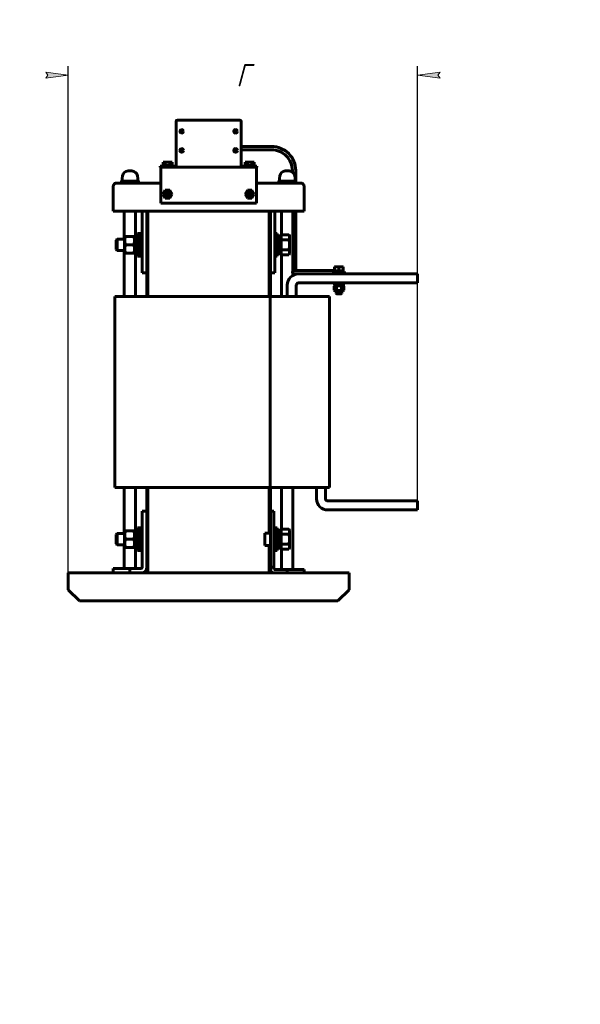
# Model space of a CAD drawing. Header units: millimetres. Extents: x 0 to 297, y 0 to 420.
# Tile 8 of 9: x 172 to 297, y 0 to 219. Entities that reach past the tile are written whole.
import ezdxf

# ---------------------------------------------------------------- set-up
doc = ezdxf.new("R2010")
doc.units = ezdxf.units.MM
doc.linetypes.add('K5LT_BASIC', pattern=[0])
doc.linetypes.add('K5LT_THIN', pattern=[0])
doc.layers.add('Системный слой', color=7, linetype='Continuous')
doc.styles.add('KDIMTEXTSTYLE', font='GOST_AU.SHX', dxfattribs={"width": 0.96, "oblique": 15, "height": 5})
doc.dimstyles.new('KDIMSTYLE (0.25)', dxfattribs={"dimtxt": 5, "dimasz": 1, "dimexe": 2, "dimexo": 0, "dimgap": 1, "dimtad": 1, "dimlfac": 4, "dimtxsty": 'KDIMTEXTSTYLE', "dimsah": 1, "dimcen": 0, "dimdle": 1, "dimadec": 0, "dimazin": 0, "dimtfac": 0.667, "dimtmove": 0, "dimatfit": 3, "dimfxl": 1, "dimtvp": 1, "dimtolj": 1, "dimtzin": 0, "dimarcsym": 0})

# ---------------------------------------------------------------- blocks, each defined once
blk = doc.blocks.new('U84')
at = {"layer": 'Системный слой', "color": 150, "linetype": 'K5LT_BASIC', "lineweight": 60, "true_color": 0x0080ff}
for start, end in [(90, 90.0018), (6.3402, 90)]:
    blk.add_arc((232.24, 184.15), 1.25, start, end, dxfattribs=at)
blk = doc.blocks.new('U85')
at = {"layer": 'Системный слой', "color": 150, "linetype": 'K5LT_BASIC', "lineweight": 60, "true_color": 0x0080ff}
for p, q in [((231.8, 185.4), (231.37, 185.4)), ((232.24, 185.4), (231.8, 185.4))]:
    blk.add_line(p, q, dxfattribs=at)
blk = doc.blocks.new('U86')
at = {"layer": 'Системный слой', "color": 150, "linetype": 'K5LT_BASIC', "lineweight": 60, "true_color": 0x0080ff}
for p, q in [((230, 183.15), (231.8, 183.15)), ((231.8, 183.15), (233.6, 183.15))]:
    blk.add_line(p, q, dxfattribs=at)
blk = doc.blocks.new('U87')
at = {"layer": 'Системный слой', "color": 150, "linetype": 'K5LT_BASIC', "lineweight": 60, "true_color": 0x0080ff}
for p, q in [((233.69, 182.72), (233.69, 185.47)), ((233.69, 173.88), (233.69, 176.48))]:
    blk.add_line(p, q, dxfattribs=at)
blk = doc.blocks.new('U88')
at = {"layer": 'Системный слой', "color": 150, "linetype": 'K5LT_BASIC', "lineweight": 60, "true_color": 0x0080ff}
for p, q in [((233.05, 172.1), (233.32, 172.14)), ((233.32, 172.14), (233.58, 172.09)), ((233.58, 172.09), (233.69, 171.98))]:
    blk.add_line(p, q, dxfattribs=at)
blk = doc.blocks.new('U89')
at = {"layer": 'Системный слой', "color": 150, "linetype": 'K5LT_BASIC', "lineweight": 60, "true_color": 0x0080ff}
for p, q in [((220.68, 190.1), (220.29, 190.1)), ((228.32, 190.1), (221.55, 190.1))]:
    blk.add_line(p, q, dxfattribs=at)
blk = doc.blocks.new('U90')
at = {"layer": 'Системный слой', "color": 150, "linetype": 'K5LT_BASIC', "lineweight": 60, "true_color": 0x0080ff}
for p, q in [((233.69, 182.72), (233.69, 185.47)), ((233.69, 173.69), (233.69, 176.48))]:
    blk.add_line(p, q, dxfattribs=at)
blk = doc.blocks.new('U91')
at = {"layer": 'Системный слой', "color": 150, "linetype": 'K5LT_BASIC', "lineweight": 60, "true_color": 0x0080ff}
for p, q in [((200.8, 176.48), (200.8, 157.48)), ((200.8, 114.98), (200.8, 95.98))]:
    blk.add_line(p, q, dxfattribs=at)
blk = doc.blocks.new('U92')
at = {"layer": 'Системный слой', "color": 150, "linetype": 'K5LT_BASIC', "lineweight": 60, "true_color": 0x0080ff}
for p, q in [((200.55, 176.48), (200.55, 157.48)), ((200.55, 114.98), (200.55, 95.98))]:
    blk.add_line(p, q, dxfattribs=at)
blk = doc.blocks.new('U93')
at = {"layer": 'Системный слой', "color": 150, "linetype": 'K5LT_BASIC', "lineweight": 60, "true_color": 0x0080ff}
for p, q in [((227.8, 157.48), (227.8, 176.48)), ((227.8, 104.85), (227.8, 114.98)), ((227.8, 95.98), (227.8, 102.1))]:
    blk.add_line(p, q, dxfattribs=at)
blk = doc.blocks.new('U94')
at = {"layer": 'Системный слой', "color": 150, "linetype": 'K5LT_BASIC', "lineweight": 60, "true_color": 0x0080ff}
for p, q in [((228.05, 157.48), (228.05, 176.48)), ((228.05, 104.85), (228.05, 114.98)), ((228.05, 95.98), (228.05, 102.1))]:
    blk.add_line(p, q, dxfattribs=at)
blk = doc.blocks.new('U95')
at = {"layer": 'Системный слой', "color": 150, "linetype": 'K5LT_BASIC', "lineweight": 60, "true_color": 0x0080ff}
for p, q in [((195.55, 176.48), (195.55, 170.23)), ((195.55, 167.73), (195.55, 157.48)), ((195.55, 114.98), (195.55, 104.73)), ((195.55, 102.23), (195.55, 96.98))]:
    blk.add_line(p, q, dxfattribs=at)
blk = doc.blocks.new('U96')
at = {"layer": 'Системный слой', "color": 150, "linetype": 'K5LT_BASIC', "lineweight": 60, "true_color": 0x0080ff}
for p, q in [((198.05, 176.48), (198.05, 170.97)), ((198.05, 166.99), (198.05, 157.48)), ((198.05, 114.98), (198.05, 105.47)), ((198.05, 101.49), (198.05, 96.98))]:
    blk.add_line(p, q, dxfattribs=at)
blk = doc.blocks.new('U97')
at = {"layer": 'Системный слой', "color": 150, "linetype": 'K5LT_BASIC', "lineweight": 60, "true_color": 0x0080ff}
for p, q in [((233.05, 163.16), (233.05, 176.48)), ((233.05, 162.14), (233.05, 162.62)), ((233.05, 96.73), (233.05, 114.98))]:
    blk.add_line(p, q, dxfattribs=at)
blk = doc.blocks.new('U98')
at = {"layer": 'Системный слой', "color": 150, "linetype": 'K5LT_BASIC', "lineweight": 60, "true_color": 0x0080ff}
for p, q in [((230.55, 171.22), (230.55, 176.48)), ((230.55, 157.48), (230.55, 166.73)), ((230.55, 105.72), (230.55, 114.98)), ((230.55, 96.73), (230.55, 101.23))]:
    blk.add_line(p, q, dxfattribs=at)
blk = doc.blocks.new('U99')
at = {"layer": 'Системный слой', "color": 150, "linetype": 'K5LT_BASIC', "lineweight": 60, "true_color": 0x0080ff}
for p, q in [((200.8, 157.48), (200.8, 176.48)), ((200.8, 95.98), (200.8, 114.98))]:
    blk.add_line(p, q, dxfattribs=at)
blk = doc.blocks.new('U100')
at = {"layer": 'Системный слой', "color": 150, "linetype": 'K5LT_BASIC', "lineweight": 60, "true_color": 0x0080ff}
for p, q in [((227.8, 157.48), (227.8, 176.48)), ((227.8, 104.85), (227.8, 114.98)), ((227.8, 95.98), (227.8, 102.1))]:
    blk.add_line(p, q, dxfattribs=at)
blk = doc.blocks.new('U101')
at = {"layer": 'Системный слой', "color": 150, "linetype": 'K5LT_BASIC', "lineweight": 60, "true_color": 0x0080ff}
for p, q in [((193.94, 104.73), (195.62, 104.73)), ((228.8, 104.73), (229.05, 104.73)), ((230.22, 104.73), (230.22, 104.73))]:
    blk.add_line(p, q, dxfattribs=at)
blk = doc.blocks.new('U102')
at = {"layer": 'Системный слой', "color": 150, "linetype": 'K5LT_BASIC', "lineweight": 60, "true_color": 0x0080ff}
for p, q in [((193.94, 102.23), (195.62, 102.23)), ((228.8, 102.23), (229.05, 102.23)), ((230.22, 102.23), (230.22, 102.23))]:
    blk.add_line(p, q, dxfattribs=at)
blk = doc.blocks.new('U103')
at = {"layer": 'Системный слой', "color": 150, "linetype": 'K5LT_BASIC', "lineweight": 60, "true_color": 0x0080ff}
for p, q in [((195.62, 170.23), (193.94, 170.23)), ((230.22, 170.23), (230.22, 170.23))]:
    blk.add_line(p, q, dxfattribs=at)
blk = doc.blocks.new('U104')
at = {"layer": 'Системный слой', "color": 150, "linetype": 'K5LT_BASIC', "lineweight": 60, "true_color": 0x0080ff}
for p, q in [((195.62, 167.73), (193.94, 167.73)), ((230.22, 167.73), (230.22, 167.73))]:
    blk.add_line(p, q, dxfattribs=at)
blk = doc.blocks.new('U105')
at = {"layer": 'Системный слой', "color": 150, "linetype": 'K5LT_BASIC', "lineweight": 60, "true_color": 0x0080ff}
for p, q in [((199.55, 176.48), (193.05, 176.48)), ((235.55, 176.48), (229.05, 176.48))]:
    blk.add_line(p, q, dxfattribs=at)
blk = doc.blocks.new('U106')
at = {"layer": 'Системный слой', "color": 150, "linetype": 'K5LT_BASIC', "lineweight": 60, "true_color": 0x0080ff}
for p, q in [((203.68, 182.72), (193.8, 182.72)), ((234.8, 182.72), (224.93, 182.72))]:
    blk.add_line(p, q, dxfattribs=at)
blk = doc.blocks.new('U107')
at = {"layer": 'Системный слой', "color": 150, "linetype": 'K5LT_BASIC', "lineweight": 60, "true_color": 0x0080ff}
for p, q in [((183.05, 95.98), (200.55, 95.98)), ((228.05, 95.98), (228.8, 95.98)), ((235.55, 95.98), (245.55, 95.98))]:
    blk.add_line(p, q, dxfattribs=at)
blk = doc.blocks.new('U108')
at = {"layer": 'Системный слой', "color": 150, "linetype": 'K5LT_BASIC', "lineweight": 60, "true_color": 0x0080ff}
for p, q in [((243.93, 162.79), (243.93, 162.75)), ((243.93, 162.58), (243.93, 162.48)), ((243.93, 160.48), (243.93, 160.47)), ((243.93, 158.76), (243.93, 158.16))]:
    blk.add_line(p, q, dxfattribs=at)
blk = doc.blocks.new('U109')
at = {"layer": 'Системный слой', "color": 150, "linetype": 'K5LT_BASIC', "lineweight": 60, "true_color": 0x0080ff}
for p, q in [((242.68, 162.79), (242.68, 162.75)), ((242.68, 162.58), (242.68, 162.48)), ((242.68, 160.48), (242.68, 160.47)), ((242.68, 158.76), (242.68, 158.16))]:
    blk.add_line(p, q, dxfattribs=at)
blk = doc.blocks.new('U110')
at = {"layer": 'Системный слой', "color": 150, "linetype": 'K5LT_BASIC', "lineweight": 60, "true_color": 0x0080ff}
for start, end in [(90, 90.0018), (6.3402, 90)]:
    blk.add_arc((197.24, 184.15), 1.25, start, end, dxfattribs=at)
blk = doc.blocks.new('U111')
at = {"layer": 'Системный слой', "color": 150, "linetype": 'K5LT_BASIC', "lineweight": 60, "true_color": 0x0080ff}
for p, q in [((196.8, 185.4), (196.37, 185.4)), ((197.24, 185.4), (196.8, 185.4))]:
    blk.add_line(p, q, dxfattribs=at)
blk = doc.blocks.new('U112')
at = {"layer": 'Системный слой', "color": 150, "linetype": 'K5LT_BASIC', "lineweight": 60, "true_color": 0x0080ff}
for p, q in [((195, 183.15), (196.8, 183.15)), ((196.8, 183.15), (198.6, 183.15))]:
    blk.add_line(p, q, dxfattribs=at)
blk = doc.blocks.new('KDIMARROW_01')
at = {"layer": 'Системный слой'}
blk.add_hatch(color=0, dxfattribs=at).paths.add_polyline_path([(0, 0), (-5, 0.66), (-4.5, 0), (-5, -0.66)])
at = {"layer": 'Системный слой', "color": 0, "linetype": 'K5LT_THIN', "lineweight": 18}
for p, q in [((-4.5, 0), (-5, 0.66)), ((-5, 0.66), (0, 0)), ((0, 0), (-5, -0.66)), ((-5, -0.66), (-4.5, 0)), ((0, 0), (-1, 0))]:
    blk.add_line(p, q, dxfattribs=at)

msp = doc.modelspace()

# ---------------------------------------------------------------- linework, layer by layer
at = {"layer": 'Системный слой', "color": 150, "linetype": 'K5LT_BASIC', "lineweight": 60, "true_color": 0x0080ff}
for p, q in [((207.054, 186.4702), (207.054, 196.4202)), ((207.054, 196.4202), (207.0582, 196.4202)), ((207.0582, 186.2251), (207.0582, 196.4202)), ((207.354, 196.7202), (221.254, 196.7202)), ((221.5498, 196.4202), (221.5498, 186.2251)), ((221.5498, 196.4202), (221.554, 196.4202)), ((221.554, 196.4202), (221.554, 186.4702)), ((228.3165, 190.8452), (221.554, 190.8452)), ((228.3165, 190.8452), (221.554, 190.8452)), ((220.2941, 190.3701), (220.2941, 190.0952)), ((203.554, 186.2202), (203.554, 186.4702)), ((203.554, 186.4702), (204.804, 186.4702)), ((203.679, 186.2202), (203.554, 186.2202)), ((203.679, 186.2202), (224.929, 186.2202)), ((203.679, 185.4702), (203.679, 186.2202)), ((204.1686, 187.3453), (204.6738, 187.3453)), ((204.1686, 186.5953), (204.1686, 187.3453)), ((204.1686, 186.5953), (204.6738, 186.5953)), ((204.6738, 187.3453), (204.6738, 186.5953)), ((204.6738, 187.3453), (205.6842, 187.3453)), ((204.6738, 186.5953), (205.6842, 186.5953)), ((204.679, 186.4702), (204.679, 186.5953)), ((207.054, 186.4702), (204.804, 186.4702)), ((205.679, 186.4702), (205.679, 186.5953)), ((205.6842, 187.3453), (206.1894, 187.3453)), ((205.6842, 186.5953), (205.6842, 187.3453)), ((205.6842, 186.5953), (206.1894, 186.5953)), ((206.1894, 186.5953), (206.1894, 187.3453)), ((207.0582, 186.2202), (207.0582, 186.2251)), ((221.5498, 186.2251), (221.5498, 186.2202)), ((223.804, 186.4702), (221.554, 186.4702)), ((222.4186, 187.3453), (222.9238, 187.3453)), ((222.4186, 186.5953), (222.4186, 187.3453)), ((222.4186, 186.5953), (222.9238, 186.5953)), ((222.9238, 187.3453), (223.9342, 187.3453)), ((222.9238, 186.5953), (222.9238, 187.3453)), ((222.9238, 186.5953), (223.9342, 186.5953)), ((222.929, 186.5953), (222.929, 186.4702)), ((223.804, 186.4702), (225.054, 186.4702)), ((223.929, 186.5953), (223.929, 186.4702)), ((223.9342, 187.3453), (224.4394, 187.3453)), ((223.9342, 186.5953), (223.9342, 187.3453)), ((223.9342, 186.5953), (224.4394, 186.5953)), ((224.4394, 187.3453), (224.4394, 186.5953)), ((225.054, 186.2202), (224.929, 186.2202)), ((224.929, 185.4702), (224.929, 186.2202)), ((225.054, 186.4702), (225.054, 186.2202)), ((195.13, 184.2832), (195.0035, 183.1452)), ((197.2357, 185.3952), (196.804, 185.3952)), ((196.804, 185.3952), (197.2357, 185.3952)), ((198.478, 184.2832), (198.6045, 183.1452)), ((203.679, 178.2202), (203.679, 185.4702)), ((224.929, 178.2202), (224.929, 185.4702)), ((230.13, 184.2832), (230.0035, 183.1452)), ((232.2357, 185.3952), (231.804, 185.3952)), ((231.804, 185.3952), (232.2357, 185.3952)), ((232.9415, 185.1769), (232.9415, 185.4702)), ((233.478, 184.2832), (233.6045, 183.1452)), ((193.054, 181.9702), (193.054, 177.3119)), ((195.0071, 183.1452), (194.929, 183.1001)), ((194.929, 183.1001), (194.929, 182.9326)), ((194.929, 182.9326), (194.929, 182.7202)), ((196.804, 182.7202), (196.804, 182.9326)), ((198.6009, 183.1452), (198.679, 183.1001)), ((198.679, 182.9326), (198.679, 183.1001)), ((198.679, 182.9326), (198.679, 182.7202)), ((230.0071, 183.1452), (229.929, 183.1001)), ((229.929, 183.1001), (229.929, 182.9326)), ((229.929, 182.9326), (229.929, 182.7202)), ((231.804, 182.7202), (231.804, 182.9326)), ((233.6009, 183.1452), (233.679, 183.1001)), ((233.679, 182.9326), (233.679, 183.1001)), ((233.679, 182.9326), (233.679, 182.7202)), ((235.554, 177.3119), (235.554, 181.9702)), ((204.6738, 181.0945), (204.1686, 180.2195)), ((204.1686, 180.2195), (204.6738, 179.3445)), ((205.6842, 181.0945), (204.6738, 181.0945)), ((204.854, 180.3445), (205.054, 180.3445)), ((204.854, 180.0945), (204.854, 180.3445)), ((205.054, 180.0945), (204.854, 180.0945)), ((205.054, 180.3445), (205.054, 180.5445)), ((205.054, 180.5445), (205.304, 180.5445)), ((205.054, 180.3445), (205.179, 180.2195)), ((205.054, 180.0945), (205.179, 180.2195)), ((205.054, 179.8945), (205.054, 180.0945)), ((205.304, 179.8945), (205.054, 179.8945)), ((205.304, 180.3445), (205.179, 180.2195)), ((205.179, 180.2195), (205.304, 180.0945)), ((205.304, 180.5445), (205.304, 180.3445)), ((205.304, 180.3445), (205.504, 180.3445)), ((205.504, 180.0945), (205.304, 180.0945)), ((205.304, 180.0945), (205.304, 179.8945)), ((205.504, 180.3445), (205.504, 180.0945)), ((206.1894, 180.2195), (205.6842, 181.0945)), ((205.6842, 179.3445), (206.1894, 180.2195)), ((222.9238, 181.0945), (222.4186, 180.2195)), ((222.4186, 180.2195), (222.9238, 179.3445)), ((223.9342, 181.0945), (222.9238, 181.0945)), ((223.104, 180.0945), (223.104, 180.3445)), ((223.104, 180.3445), (223.304, 180.3445)), ((223.304, 180.0945), (223.104, 180.0945)), ((223.304, 180.5445), (223.554, 180.5445)), ((223.304, 180.3445), (223.304, 180.5445)), ((223.429, 180.2195), (223.304, 180.3445)), ((223.304, 180.0945), (223.429, 180.2195)), ((223.304, 179.8945), (223.304, 180.0945)), ((223.554, 179.8945), (223.304, 179.8945)), ((223.554, 180.3445), (223.429, 180.2195)), ((223.554, 180.0945), (223.429, 180.2195)), ((223.554, 180.5445), (223.554, 180.3445)), ((223.554, 180.3445), (223.754, 180.3445)), ((223.554, 180.0945), (223.554, 179.8945)), ((223.754, 180.0945), (223.554, 180.0945)), ((223.754, 180.3445), (223.754, 180.0945)), ((224.4394, 180.2195), (223.9342, 181.0945)), ((223.9342, 179.3445), (224.4394, 180.2195)), ((203.679, 178.2202), (224.929, 178.2202)), ((204.6738, 179.3445), (205.6842, 179.3445)), ((222.9238, 179.3445), (223.9342, 179.3445)), ((193.054, 177.3119), (193.054, 176.4785)), ((199.554, 175.7285), (199.554, 176.4785)), ((199.554, 176.4785), (200.554, 176.4785)), ((199.554, 163.4785), (199.554, 175.7285)), ((200.554, 175.7285), (200.554, 176.4785)), ((200.804, 176.4785), (200.554, 176.4785)), ((200.554, 163.4785), (200.554, 175.7285)), ((200.804, 176.4785), (227.804, 176.4785)), ((227.804, 176.4785), (228.054, 176.4785)), ((229.054, 176.4785), (228.054, 176.4785)), ((228.054, 176.4785), (228.054, 175.7285)), ((228.054, 175.7285), (228.054, 163.4785)), ((229.054, 176.4785), (229.054, 175.7285)), ((229.054, 175.7285), (229.054, 163.4785)), ((235.554, 176.4785), (235.554, 177.3119)), ((233.6915, 171.98), (233.6915, 173.879)), ((233.6915, 169.7891), (233.6915, 173.6896)), ((197.8665, 170.9681), (197.8665, 166.9889)), ((198.1895, 170.9594), (198.5124, 170.9681)), ((198.5124, 166.4785), (198.5124, 171.4785)), ((198.5124, 171.4785), (199.0332, 171.4785)), ((199.0332, 166.4785), (199.0332, 171.4785)), ((199.0332, 171.4785), (199.554, 171.4785)), ((199.0332, 166.4785), (199.0332, 171.4785)), ((229.054, 171.4785), (229.5748, 171.4785)), ((229.5748, 171.4785), (229.5748, 166.4785)), ((229.8978, 170.9594), (229.5748, 170.9681)), ((230.2207, 170.9681), (230.2207, 166.9889)), ((230.2207, 170.6985), (230.4707, 170.9235)), ((230.4707, 171.2244), (230.4707, 170.6629)), ((230.4707, 171.2244), (232.1862, 171.2244)), ((232.2957, 170.9235), (232.1862, 171.2244)), ((232.2957, 170.6629), (232.2957, 170.9235)), ((233.6915, 164.1932), (233.6915, 171.98)), ((193.7207, 170.012), (193.9372, 170.2285)), ((193.7207, 170.012), (193.7207, 167.945)), ((193.9372, 170.2285), (193.9372, 167.7285)), ((195.6165, 170.7754), (195.6616, 170.8535)), ((195.6165, 167.1816), (195.6165, 170.7754)), ((195.8291, 170.8535), (195.6616, 170.8535)), ((197.654, 170.8535), (195.8291, 170.8535)), ((195.8291, 168.9785), (197.654, 168.9785)), ((197.8214, 170.8535), (197.654, 170.8535)), ((197.8665, 170.7754), (197.8214, 170.8535)), ((230.2207, 167.2585), (230.2207, 170.6985)), ((230.4707, 170.6629), (230.4707, 170.1015)), ((232.1862, 170.1015), (230.4707, 170.1015)), ((230.4707, 170.1015), (230.4707, 168.9785)), ((230.4707, 168.9785), (230.4707, 167.8556)), ((232.2957, 168.9785), (232.2957, 170.6629)), ((232.2957, 167.2941), (232.2957, 168.9785)), ((233.6915, 163.992), (233.6915, 169.7891)), ((193.7207, 167.945), (193.9372, 167.7285)), ((195.6165, 167.1816), (195.6616, 167.1035)), ((195.6616, 167.1035), (195.8291, 167.1035)), ((197.654, 167.1035), (195.8291, 167.1035)), ((197.654, 167.1035), (197.8214, 167.1035)), ((197.8665, 167.1816), (197.8214, 167.1035)), ((197.8665, 166.9889), (198.5124, 166.9889)), ((229.5748, 166.9889), (230.2207, 166.9889)), ((230.2207, 167.2585), (230.4707, 167.0335)), ((230.4707, 167.8556), (230.4707, 167.2941)), ((232.1862, 167.8556), (230.4707, 167.8556)), ((230.4707, 167.2941), (230.4707, 166.7326)), ((232.1862, 166.7326), (230.4707, 166.7326)), ((232.2957, 167.0335), (232.1862, 166.7326)), ((232.2957, 167.0335), (232.2957, 167.2941)), ((198.5124, 166.4785), (199.0332, 166.4785)), ((199.0332, 166.4785), (199.554, 166.4785)), ((229.054, 166.4785), (229.5748, 166.4785)), ((199.554, 162.7285), (199.554, 163.4785)), ((199.554, 162.7285), (200.554, 162.7285)), ((200.554, 162.7285), (200.554, 163.4785)), ((228.054, 163.4785), (228.054, 162.7285)), ((228.054, 162.7285), (229.054, 162.7285)), ((229.054, 163.4785), (229.054, 162.7285)), ((235.8165, 163.2675), (233.3165, 163.2675)), ((235.8165, 162.5175), (233.3165, 162.5175)), ((233.3174, 162.5175), (233.3165, 162.5175)), ((233.369, 162.5175), (233.3165, 162.5175)), ((233.6915, 163.2675), (233.6915, 164.1932)), ((233.6915, 163.2675), (233.6915, 163.992)), ((234.304, 162.4785), (260.804, 162.4785)), ((240.8105, 163.2675), (235.8165, 163.2675)), ((240.8105, 162.5175), (235.8165, 162.5175)), ((242.3315, 163.2675), (240.8105, 163.2675)), ((242.679, 162.5175), (240.8105, 162.5175)), ((242.0014, 162.5804), (242.0014, 162.7541)), ((244.6066, 162.7541), (242.0014, 162.7541)), ((242.0014, 162.5804), (244.6066, 162.5804)), ((242.054, 163.052), (244.554, 163.052)), ((242.054, 162.7916), (242.054, 163.052)), ((242.054, 162.7916), (244.554, 162.7916)), ((242.3315, 164.0895), (242.3315, 164.0347)), ((242.8178, 164.0895), (242.3315, 164.0895)), ((242.3315, 164.0347), (242.3315, 163.177)), ((242.3315, 163.177), (242.8178, 163.177)), ((242.444, 163.052), (242.3315, 163.177)), ((242.6142, 162.779), (242.6134, 162.7788)), ((242.6142, 162.779), (242.6578, 162.7916)), ((243.7903, 164.0895), (242.8178, 164.0895)), ((242.8178, 163.177), (243.304, 163.177)), ((243.304, 164.0347), (243.304, 163.177)), ((243.304, 163.177), (243.7903, 163.177)), ((244.2765, 164.0895), (243.7903, 164.0895)), ((243.7903, 163.177), (244.2765, 163.177)), ((243.9624, 162.7916), (244.0053, 162.779)), ((244.0061, 162.7788), (244.0053, 162.779)), ((244.164, 163.052), (244.2765, 163.177)), ((244.2765, 164.0347), (244.2765, 164.0895)), ((244.2765, 164.0347), (244.2765, 163.177)), ((244.554, 162.7916), (244.554, 163.052)), ((244.6066, 162.5804), (244.6066, 162.7541)), ((260.804, 162.4785), (260.804, 160.4785)), ((231.804, 157.4785), (231.804, 159.9785)), ((233.804, 159.9785), (233.804, 157.4785)), ((260.804, 160.4785), (234.304, 160.4785)), ((242.054, 160.2082), (242.054, 160.4686)), ((244.554, 160.4686), (242.054, 160.4686)), ((242.054, 160.2082), (244.554, 160.2082)), ((242.3092, 159.8853), (242.3092, 160.2082)), ((244.2988, 159.8853), (244.2988, 160.2082)), ((244.554, 160.2082), (244.554, 160.4686)), ((242.4056, 159.8853), (242.2215, 159.779)), ((242.2215, 158.8666), (242.2215, 159.779)), ((242.4056, 158.7603), (242.2215, 158.8666)), ((242.3092, 159.8853), (244.2988, 159.8853)), ((244.2025, 158.7603), (242.4056, 158.7603)), ((242.7873, 158.0516), (242.679, 158.1598)), ((242.679, 158.1598), (243.304, 158.1598)), ((242.7628, 159.779), (242.7628, 158.8666)), ((242.7873, 158.0516), (243.8208, 158.0516)), ((243.304, 158.1598), (243.929, 158.1598)), ((243.8208, 158.0516), (243.929, 158.1598)), ((243.8453, 159.779), (243.8453, 158.8666)), ((244.2025, 159.8853), (244.3865, 159.779)), ((244.2025, 158.7603), (244.3865, 158.8666)), ((244.3865, 159.779), (244.3865, 158.8666)), ((193.429, 157.4785), (193.429, 114.9785)), ((193.429, 157.4785), (200.554, 157.4785)), ((200.554, 157.4785), (228.0068, 157.4785)), ((228.0068, 157.4785), (228.0068, 114.9785)), ((228.0068, 157.4785), (241.179, 157.4785)), ((241.179, 157.4785), (241.179, 114.9785)), ((241.204, 153.4756), (241.179, 153.4756)), ((241.204, 153.4317), (241.179, 153.4317)), ((241.204, 153.4317), (241.204, 153.4756)), ((241.204, 149.6817), (241.204, 153.4317)), ((241.204, 149.6817), (241.179, 149.6817)), ((241.204, 123.5304), (241.179, 123.5304)), ((241.204, 123.4865), (241.179, 123.4865)), ((241.204, 123.4865), (241.204, 123.5304)), ((241.204, 119.7365), (241.204, 123.4865)), ((241.204, 119.7365), (241.179, 119.7365)), ((193.429, 114.9785), (200.554, 114.9785)), ((200.554, 114.9785), (228.0068, 114.9785)), ((228.0068, 114.9785), (241.179, 114.9785)), ((238.304, 112.4785), (238.304, 114.9785)), ((240.304, 114.9785), (240.304, 112.4785)), ((240.804, 111.9785), (260.804, 111.9785)), ((260.804, 111.9785), (260.804, 109.9785)), ((200.554, 109.7285), (199.554, 109.7285)), ((199.554, 109.7285), (199.554, 97.2285)), ((200.554, 109.7285), (200.554, 97.2285)), ((228.054, 109.7285), (228.804, 109.7285)), ((228.054, 109.7285), (228.054, 108.9785)), ((228.804, 109.7285), (228.804, 108.9785)), ((260.804, 109.9785), (240.804, 109.9785)), ((228.054, 108.9785), (228.054, 97.9785)), ((228.804, 108.9785), (228.804, 97.9785)), ((195.6165, 105.2754), (195.6616, 105.3535)), ((195.6165, 101.6816), (195.6165, 105.2754)), ((195.8291, 105.3535), (195.6616, 105.3535)), ((197.654, 105.3535), (195.8291, 105.3535)), ((197.8214, 105.3535), (197.654, 105.3535)), ((197.8665, 105.2754), (197.8214, 105.3535)), ((197.8665, 101.4889), (197.8665, 105.4681)), ((198.5124, 105.4681), (197.8665, 105.4681)), ((199.0332, 105.9785), (198.5124, 105.9785)), ((198.5124, 105.9785), (198.5124, 100.9785)), ((199.0332, 105.9785), (199.0332, 100.9785)), ((199.554, 105.9785), (199.0332, 105.9785)), ((199.0332, 100.9785), (199.0332, 105.9785)), ((229.5748, 105.9785), (229.054, 105.9785)), ((229.054, 105.9785), (229.054, 100.9785)), ((229.5748, 105.9785), (229.5748, 100.9785)), ((230.2207, 105.4681), (229.5748, 105.4681)), ((230.2207, 105.4681), (230.2207, 101.4889)), ((230.2207, 105.1985), (230.4707, 105.4235)), ((230.2207, 101.7585), (230.2207, 105.1985)), ((230.4707, 105.7244), (230.4707, 105.1629)), ((230.4707, 105.7244), (232.1862, 105.7244)), ((230.4707, 105.1629), (230.4707, 104.6015)), ((232.2957, 105.4235), (232.1862, 105.7244)), ((232.2957, 105.1629), (232.2957, 105.4235)), ((232.2957, 103.4785), (232.2957, 105.1629)), ((193.7207, 104.512), (193.9372, 104.7285)), ((193.7207, 104.512), (193.7207, 102.445)), ((193.9372, 104.7285), (193.9372, 102.2285)), ((197.654, 103.4785), (195.8291, 103.4785)), ((226.804, 104.8535), (228.054, 104.8535)), ((226.804, 102.1035), (226.804, 104.8535)), ((232.1862, 104.6015), (230.4707, 104.6015)), ((230.4707, 104.6015), (230.4707, 103.4785)), ((230.4707, 103.4785), (230.4707, 102.3556)), ((232.2957, 101.7941), (232.2957, 103.4785)), ((193.7207, 102.445), (193.9372, 102.2285)), ((195.6165, 101.6816), (195.6616, 101.6035)), ((195.6616, 101.6035), (195.8291, 101.6035)), ((197.654, 101.6035), (195.8291, 101.6035)), ((197.654, 101.6035), (197.8214, 101.6035)), ((197.8665, 101.6816), (197.8214, 101.6035)), ((198.1895, 101.4977), (198.5124, 101.4889)), ((199.0332, 100.9785), (198.5124, 100.9785)), ((199.554, 100.9785), (199.0332, 100.9785)), ((226.804, 102.1035), (228.054, 102.1035)), ((229.5748, 100.9785), (229.054, 100.9785)), ((229.8978, 101.4977), (229.5748, 101.4889)), ((230.2207, 101.7585), (230.4707, 101.5335)), ((232.1862, 102.3556), (230.4707, 102.3556)), ((230.4707, 102.3556), (230.4707, 101.7941)), ((230.4707, 101.7941), (230.4707, 101.2326)), ((232.1862, 101.2326), (230.4707, 101.2326)), ((232.2957, 101.5335), (232.1862, 101.2326)), ((232.2957, 101.5335), (232.2957, 101.7941)), ((193.054, 96.9785), (193.054, 95.9785)), ((193.054, 96.9785), (196.804, 96.9785)), ((196.804, 96.9785), (196.804, 95.9785)), ((199.304, 96.9785), (196.804, 96.9785)), ((228.054, 97.9785), (228.054, 97.2285)), ((228.054, 97.2285), (228.054, 96.7285)), ((228.054, 97.2285), (228.804, 97.2285)), ((228.804, 97.9785), (228.804, 97.2285)), ((228.804, 96.7285), (228.804, 97.2285)), ((231.804, 96.7285), (228.804, 96.7285)), ((231.804, 96.7285), (235.554, 96.7285)), ((231.804, 95.9785), (231.804, 96.7285)), ((235.554, 96.7285), (235.554, 95.9785)), ((183.054, 94.7285), (183.054, 95.9785)), ((183.054, 92.2285), (183.054, 94.7285)), ((196.804, 95.9785), (193.054, 95.9785)), ((196.804, 95.9785), (199.304, 95.9785)), ((200.554, 95.9785), (200.804, 95.9785)), ((200.804, 95.9785), (227.804, 95.9785)), ((227.804, 95.9785), (228.054, 95.9785)), ((228.804, 95.9785), (231.804, 95.9785)), ((235.554, 95.9785), (231.804, 95.9785)), ((245.554, 94.7285), (245.554, 95.9785)), ((245.554, 92.2285), (245.554, 94.7285)), ((183.054, 92.2285), (185.554, 89.7285)), ((243.054, 89.7285), (245.554, 92.2285)), ((185.554, 89.7285), (243.054, 89.7285))]:
    msp.add_line(p, q, dxfattribs=at)
for centre, radius in [((208.304, 194.2202), 0.4), ((220.304, 194.2202), 0.4), ((208.304, 189.9702), 0.4), ((220.304, 189.9702), 0.4), ((205.179, 180.2195), 0.5029), ((205.179, 180.2195), 0.4898), ((223.429, 180.2195), 0.5029), ((223.429, 180.2195), 0.4898)]:
    msp.add_circle(centre, radius, dxfattribs=at)
for centre, radius, start, end in [((207.354, 196.4202), 0.3, 90, 180), ((221.254, 196.4202), 0.3, 0, 90), ((228.3165, 185.4702), 5.375, 0, 90), ((228.3165, 185.4702), 5.375, 0, 90.000004), ((228.3165, 185.4702), 5.375, 0, 90), ((228.3165, 185.4702), 4.625, 0, 90), ((228.3165, 185.4702), 4.625, 0, 90.000004), ((228.3165, 185.4702), 4.625, 0, 90), ((207.004, 186.5202), 0.3, 270, 280.407819), ((221.604, 186.5202), 0.3, 259.592181, 270), ((196.3723, 184.1452), 1.25, 89.998247, 173.659808), ((231.3723, 184.1452), 1.25, 89.998247, 173.659808), ((193.804, 181.9702), 0.75, 90, 180), ((234.804, 181.9702), 0.75, 0, 90), ((234.304, 159.9785), 2.5, 90, 180), ((233.3165, 162.8925), 0.375, 90, 270), ((233.3165, 162.8925), 0.375, 225.577568, 270.000703), ((233.3165, 162.8925), 0.375, 269.998993, 270), ((234.304, 159.9785), 0.5, 90, 180), ((240.804, 112.4785), 2.5, 180, 270), ((240.804, 112.4785), 0.5, 180, 270), ((199.304, 97.2285), 1.25, 270, 0), ((199.304, 97.2285), 0.25, 270, 0), ((228.804, 96.7285), 0.75, 180, 270)]:
    msp.add_arc(centre, radius, start, end, dxfattribs=at)
for points, knots in [([(194.929, 182.9326), (195.0821, 182.9836), (195.2363, 183.0257), (195.5479, 183.084), (195.7053, 183.1), (195.9444, 183.1001), (196.0245, 183.0962), (196.1829, 183.081), (196.2616, 183.0696), (196.4962, 183.0259), (196.6508, 182.9837), (196.804, 182.9326)], [0.00000000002, 0.00000000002, 0.00000000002, 0.00000000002, 0.00218659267, 0.00218659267, 0.00437318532, 0.00437318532, 0.00546648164, 0.00546648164, 0.00655977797, 0.00655977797, 0.00874637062, 0.00874637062, 0.00874637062, 0.00874637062]), ([(196.804, 182.9326), (196.9159, 182.9699), (197.068, 183.0139), (197.2624, 183.0548), (197.3842, 183.0752), (197.5091, 183.0901), (197.6367, 183.099), (197.7655, 183.1011), (197.8932, 183.0965), (198.0176, 183.0855), (198.1371, 183.0693), (198.2882, 183.0421), (198.4691, 182.9987), (198.6102, 182.9556), (198.679, 182.9326)], [0, 0, 0, 0, 2.75601488, 3.70637612, 4.67596948, 5.67000354, 6.68125683, 7.70464245, 8.71887137, 9.70197587, 10.64722012, 11.55393349, 13.30280039, 15, 15, 15, 15]), ([(229.929, 182.9326), (230.0821, 182.9836), (230.2363, 183.0257), (230.5479, 183.084), (230.7053, 183.1), (230.9444, 183.1001), (231.0245, 183.0962), (231.1829, 183.081), (231.2616, 183.0696), (231.4962, 183.0259), (231.6508, 182.9837), (231.804, 182.9326)], [0.00000000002, 0.00000000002, 0.00000000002, 0.00000000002, 0.00218659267, 0.00218659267, 0.00437318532, 0.00437318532, 0.00546648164, 0.00546648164, 0.00655977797, 0.00655977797, 0.00874637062, 0.00874637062, 0.00874637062, 0.00874637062]), ([(231.804, 182.9326), (231.9159, 182.9699), (232.068, 183.0139), (232.2624, 183.0548), (232.3842, 183.0752), (232.5091, 183.0901), (232.6367, 183.099), (232.7655, 183.1011), (232.8932, 183.0965), (233.0176, 183.0855), (233.1371, 183.0693), (233.2882, 183.0421), (233.4691, 182.9987), (233.6102, 182.9556), (233.679, 182.9326)], [0, 0, 0, 0, 2.75601488, 3.70637612, 4.67596948, 5.67000354, 6.68125683, 7.70464245, 8.71887137, 9.70197587, 10.64722012, 11.55393349, 13.30280039, 15, 15, 15, 15]), ([(232.1862, 171.2244), (232.22, 171.1316), (232.2476, 171.0385), (232.2855, 170.8514), (232.2957, 170.7574), (232.2957, 170.6629)], [0, 0, 0, 0, 0.00225654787, 0.00225654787, 0.00451309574, 0.00451309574, 0.00451309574, 0.00451309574]), ([(195.8291, 168.9785), (195.7918, 169.0904), (195.7478, 169.2425), (195.7069, 169.4369), (195.6866, 169.5587), (195.6716, 169.6836), (195.6628, 169.8112), (195.6606, 169.94), (195.6653, 170.0677), (195.6762, 170.1921), (195.6924, 170.3116), (195.7196, 170.4627), (195.763, 170.6436), (195.8062, 170.7847), (195.8291, 170.8535)], [0, 0, 0, 0, 2.75601488, 3.70637612, 4.67596948, 5.67000354, 6.68125683, 7.70464244, 8.71887136, 9.70197585, 10.6472201, 11.55393348, 13.30280041, 15, 15, 15, 15]), ([(195.8291, 167.1035), (195.7918, 167.2154), (195.7478, 167.3675), (195.7069, 167.5619), (195.6866, 167.6837), (195.6716, 167.8086), (195.6628, 167.9362), (195.6606, 168.065), (195.6653, 168.1927), (195.6762, 168.3171), (195.6924, 168.4366), (195.7196, 168.5877), (195.763, 168.7686), (195.8062, 168.9097), (195.8291, 168.9785)], [0, 0, 0, 0, 2.75601493, 3.70637618, 4.67596955, 5.67000362, 6.6812569, 7.70464251, 8.71887142, 9.7019759, 10.64722014, 11.55393352, 13.30280046, 15, 15, 15, 15]), ([(197.654, 170.8535), (197.6912, 170.7417), (197.7353, 170.5895), (197.7762, 170.3952), (197.7965, 170.2733), (197.8115, 170.1484), (197.8203, 170.0208), (197.8225, 169.8921), (197.8178, 169.7643), (197.8069, 169.64), (197.7906, 169.5205), (197.7634, 169.3694), (197.7201, 169.1884), (197.6769, 169.0473), (197.654, 168.9785)], [0, 0, 0, 0, 2.75601498, 3.70637625, 4.67596963, 5.6700037, 6.68125698, 7.70464259, 8.71887149, 9.70197597, 10.6472202, 11.55393358, 13.30280049, 15, 15, 15, 15]), ([(197.654, 168.9785), (197.6912, 168.8667), (197.7353, 168.7145), (197.7762, 168.5202), (197.7965, 168.3983), (197.8115, 168.2734), (197.8203, 168.1458), (197.8225, 168.0171), (197.8178, 167.8893), (197.8069, 167.765), (197.7906, 167.6455), (197.7634, 167.4944), (197.7201, 167.3134), (197.6769, 167.1723), (197.654, 167.1035)], [0, 0, 0, 0, 2.75601488, 3.70637612, 4.67596948, 5.67000354, 6.68125683, 7.70464244, 8.71887136, 9.70197585, 10.6472201, 11.55393348, 13.30280041, 15, 15, 15, 15]), ([(232.2957, 170.6629), (232.2957, 170.5685), (232.2855, 170.4745), (232.2476, 170.2874), (232.22, 170.1943), (232.1862, 170.1015)], [0, 0, 0, 0, 0.00225654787, 0.00225654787, 0.00451309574, 0.00451309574, 0.00451309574, 0.00451309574]), ([(232.1862, 170.1015), (232.22, 169.9158), (232.2476, 169.7296), (232.2855, 169.3554), (232.2957, 169.1675), (232.2957, 168.9785)], [0, 0, 0, 0, 0.00225654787, 0.00225654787, 0.00451309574, 0.00451309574, 0.00451309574, 0.00451309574]), ([(232.2957, 168.9785), (232.2957, 168.7896), (232.2855, 168.6016), (232.2476, 168.2275), (232.22, 168.0412), (232.1862, 167.8556)], [0, 0, 0, 0, 0.00225654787, 0.00225654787, 0.00451309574, 0.00451309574, 0.00451309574, 0.00451309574]), ([(232.1862, 167.8556), (232.22, 167.7628), (232.2476, 167.6696), (232.2855, 167.4825), (232.2957, 167.3886), (232.2957, 167.2941)], [0, 0, 0, 0, 0.00225654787, 0.00225654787, 0.00451309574, 0.00451309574, 0.00451309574, 0.00451309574]), ([(232.2957, 167.2941), (232.2957, 167.1996), (232.2855, 167.1057), (232.2476, 166.9186), (232.22, 166.8255), (232.1862, 166.7326)], [0, 0, 0, 0, 0.00225654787, 0.00225654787, 0.00451309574, 0.00451309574, 0.00451309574, 0.00451309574]), ([(242.6134, 162.7788), (242.604, 162.7761), (242.594, 162.7735), (242.5833, 162.771), (242.5726, 162.7685), (242.5613, 162.766), (242.5494, 162.7635), (242.5418, 162.762), (242.534, 162.7604), (242.5178, 162.7573), (242.5095, 162.7557), (242.501, 162.7541)], [0, 0, 0, 0, 0.304687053, 0.304687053, 0.304687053, 0.609347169, 0.609347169, 0.609347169, 0.804503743, 0.804503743, 1, 1, 1, 1]), ([(242.8178, 164.0895), (242.857, 164.0895), (242.9363, 164.0871), (243.0988, 164.0729), (243.2214, 164.0521), (243.304, 164.0347)], [0, 0, 0, 0, 1.43982278, 2.9163482, 6, 6, 6, 6]), ([(243.304, 164.0347), (243.378, 164.0503), (243.4922, 164.0702), (243.6545, 164.0863), (243.7425, 164.0895), (243.7903, 164.0895)], [0, 0, 0, 0, 2.76213935, 4.24990121, 6, 6, 6, 6]), ([(242.2215, 159.779), (242.2604, 159.8015), (242.3197, 159.8302), (242.4, 159.8538), (242.4512, 159.8616), (242.4926, 159.8631), (242.5283, 159.8617), (242.5582, 159.8578), (242.6115, 159.847), (242.6766, 159.825), (242.7362, 159.7943), (242.7628, 159.779)], [0, 0, 0, 0, 2.65060834, 3.98912064, 5.34549006, 6.026617, 6.69737437, 7.66956754, 7.98099749, 10.19843267, 12, 12, 12, 12]), ([(242.7628, 158.8666), (242.7238, 158.8441), (242.6646, 158.8154), (242.5842, 158.7918), (242.533, 158.784), (242.4916, 158.7825), (242.456, 158.7839), (242.426, 158.7878), (242.3727, 158.7986), (242.3076, 158.8206), (242.248, 158.8513), (242.2215, 158.8666)], [0, 0, 0, 0, 2.65060833, 3.98912061, 5.34549, 6.02661693, 6.69737428, 7.66956744, 7.98099739, 10.19843258, 12, 12, 12, 12]), ([(242.7628, 159.779), (242.772, 159.7817), (242.7908, 159.787), (242.8192, 159.7947), (242.8477, 159.8021), (242.8857, 159.8115), (242.9332, 159.8222), (242.9818, 159.8319), (243.0218, 159.8388), (243.0532, 159.8438), (243.0847, 159.8482), (243.1159, 159.8521), (243.147, 159.8553), (243.178, 159.858), (243.209, 159.8601), (243.2401, 159.8616), (243.2712, 159.8625), (243.3026, 159.8629), (243.334, 159.8626), (243.3649, 159.8617), (243.3953, 159.8603), (243.4255, 159.8583), (243.4557, 159.8558), (243.4854, 159.8528), (243.5146, 159.8493), (243.5435, 159.8455), (243.5723, 159.8411), (243.6018, 159.8362), (243.6318, 159.8307), (243.6625, 159.8246), (243.6932, 159.818), (243.7237, 159.8111), (243.7542, 159.8037), (243.7848, 159.7958), (243.8152, 159.7876), (243.8353, 159.7819), (243.8453, 159.779)], [0.00000000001, 0.00000000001, 0.00000000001, 0.00000000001, 0.00011659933, 0.00023319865, 0.00034979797, 0.00046639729, 0.00069959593, 0.00093279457, 0.0010597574, 0.00118672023, 0.00131368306, 0.00144064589, 0.00156469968, 0.00168875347, 0.00181280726, 0.00193686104, 0.00206091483, 0.00218496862, 0.00230902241, 0.0024330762, 0.00255285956, 0.00267264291, 0.00279242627, 0.00291220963, 0.00302814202, 0.00314407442, 0.00326000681, 0.0033759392, 0.00350059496, 0.00362525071, 0.00374990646, 0.00387456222, 0.00399921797, 0.00412387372, 0.00424852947, 0.00437318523, 0.00437318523, 0.00437318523, 0.00437318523]), ([(243.8453, 158.8666), (243.836, 158.8639), (243.8172, 158.8586), (243.7888, 158.8509), (243.7603, 158.8435), (243.7223, 158.8341), (243.6748, 158.8234), (243.6262, 158.8138), (243.5862, 158.8068), (243.5548, 158.8018), (243.5234, 158.7974), (243.4922, 158.7936), (243.4611, 158.7903), (243.4301, 158.7876), (243.399, 158.7855), (243.3679, 158.784), (243.3368, 158.7831), (243.3055, 158.7828), (243.2741, 158.783), (243.2432, 158.7839), (243.2127, 158.7853), (243.1825, 158.7873), (243.1524, 158.7898), (243.1226, 158.7928), (243.0934, 158.7963), (243.0646, 158.8002), (243.0357, 158.8045), (243.0062, 158.8094), (242.9762, 158.8149), (242.9455, 158.821), (242.9149, 158.8276), (242.8843, 158.8346), (242.8538, 158.842), (242.8233, 158.8498), (242.7928, 158.858), (242.7727, 158.8637), (242.7628, 158.8666)], [0.00000000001, 0.00000000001, 0.00000000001, 0.00000000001, 0.00011659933, 0.00023319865, 0.00034979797, 0.00046639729, 0.00069959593, 0.00093279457, 0.0010597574, 0.00118672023, 0.00131368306, 0.00144064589, 0.00156469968, 0.00168875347, 0.00181280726, 0.00193686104, 0.00206091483, 0.00218496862, 0.00230902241, 0.0024330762, 0.00255285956, 0.00267264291, 0.00279242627, 0.00291220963, 0.00302814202, 0.00314407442, 0.00326000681, 0.0033759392, 0.00350059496, 0.00362525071, 0.00374990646, 0.00387456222, 0.00399921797, 0.00412387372, 0.00424852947, 0.00437318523, 0.00437318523, 0.00437318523, 0.00437318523]), ([(243.8453, 159.779), (243.8842, 159.8015), (243.9435, 159.8302), (244.0238, 159.8538), (244.075, 159.8616), (244.1164, 159.8631), (244.1521, 159.8617), (244.182, 159.8578), (244.2353, 159.847), (244.3004, 159.825), (244.36, 159.7943), (244.3865, 159.779)], [0, 0, 0, 0, 2.65060833, 3.98912061, 5.34549, 6.02661693, 6.69737428, 7.66956744, 7.98099739, 10.19843258, 12, 12, 12, 12]), ([(244.3865, 158.8666), (244.3476, 158.8441), (244.2884, 158.8154), (244.208, 158.7918), (244.1568, 158.784), (244.1154, 158.7825), (244.0798, 158.7839), (244.0498, 158.7878), (243.9965, 158.7986), (243.9314, 158.8206), (243.8718, 158.8513), (243.8453, 158.8666)], [0, 0, 0, 0, 2.65060834, 3.98912064, 5.34549006, 6.026617, 6.69737437, 7.66956754, 7.98099749, 10.19843267, 12, 12, 12, 12]), ([(195.8291, 103.4785), (195.7918, 103.5904), (195.7478, 103.7425), (195.7069, 103.9369), (195.6866, 104.0587), (195.6716, 104.1836), (195.6628, 104.3112), (195.6606, 104.44), (195.6653, 104.5677), (195.6762, 104.6921), (195.6924, 104.8116), (195.7196, 104.9627), (195.763, 105.1436), (195.8062, 105.2847), (195.8291, 105.3535)], [0, 0, 0, 0, 2.75601488, 3.70637612, 4.67596948, 5.67000354, 6.68125683, 7.70464244, 8.71887136, 9.70197585, 10.6472201, 11.55393348, 13.30280041, 15, 15, 15, 15]), ([(197.654, 105.3535), (197.6912, 105.2417), (197.7353, 105.0895), (197.7762, 104.8952), (197.7965, 104.7733), (197.8115, 104.6484), (197.8203, 104.5208), (197.8225, 104.3921), (197.8178, 104.2643), (197.8069, 104.14), (197.7906, 104.0205), (197.7634, 103.8694), (197.7201, 103.6884), (197.6769, 103.5473), (197.654, 103.4785)], [0, 0, 0, 0, 2.75601493, 3.70637618, 4.67596955, 5.67000362, 6.6812569, 7.70464251, 8.71887142, 9.7019759, 10.64722014, 11.55393352, 13.30280046, 15, 15, 15, 15]), ([(232.1862, 105.7244), (232.2146, 105.6462), (232.2494, 105.5329), (232.2768, 105.3948), (232.2882, 105.3108), (232.2943, 105.2373), (232.2957, 105.1878), (232.2957, 105.1629)], [0, 0, 0, 0, 3.36681898, 4.87394731, 5.9030264, 6.94491793, 8, 8, 8, 8]), ([(232.2957, 105.1629), (232.2957, 105.0685), (232.2855, 104.9745), (232.2476, 104.7874), (232.22, 104.6943), (232.1862, 104.6015)], [0, 0, 0, 0, 0.00225654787, 0.00225654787, 0.00451309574, 0.00451309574, 0.00451309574, 0.00451309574]), ([(195.8291, 101.6035), (195.7918, 101.7154), (195.7478, 101.8675), (195.7069, 102.0619), (195.6866, 102.1837), (195.6716, 102.3086), (195.6628, 102.4362), (195.6606, 102.565), (195.6653, 102.6927), (195.6762, 102.8171), (195.6924, 102.9366), (195.7196, 103.0877), (195.763, 103.2686), (195.8062, 103.4097), (195.8291, 103.4785)], [0, 0, 0, 0, 2.75601498, 3.70637625, 4.67596963, 5.6700037, 6.68125698, 7.70464259, 8.71887149, 9.70197597, 10.6472202, 11.55393358, 13.30280049, 15, 15, 15, 15]), ([(197.654, 103.4785), (197.6912, 103.3667), (197.7353, 103.2145), (197.7762, 103.0202), (197.7965, 102.8983), (197.8115, 102.7734), (197.8203, 102.6458), (197.8225, 102.5171), (197.8178, 102.3893), (197.8069, 102.265), (197.7906, 102.1455), (197.7634, 101.9944), (197.7201, 101.8134), (197.6769, 101.6723), (197.654, 101.6035)], [0, 0, 0, 0, 2.75601488, 3.70637612, 4.67596948, 5.67000354, 6.68125683, 7.70464244, 8.71887136, 9.70197585, 10.6472201, 11.55393348, 13.30280041, 15, 15, 15, 15]), ([(232.1862, 104.6015), (232.22, 104.4158), (232.2476, 104.2296), (232.2855, 103.8554), (232.2957, 103.6675), (232.2957, 103.4785)], [0, 0, 0, 0, 0.00225654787, 0.00225654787, 0.00451309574, 0.00451309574, 0.00451309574, 0.00451309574]), ([(232.2957, 103.4785), (232.2957, 103.2896), (232.2855, 103.1016), (232.2476, 102.7275), (232.22, 102.5412), (232.1862, 102.3556)], [0, 0, 0, 0, 0.00225654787, 0.00225654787, 0.00451309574, 0.00451309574, 0.00451309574, 0.00451309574]), ([(232.1862, 102.3556), (232.22, 102.2628), (232.2476, 102.1696), (232.2855, 101.9825), (232.2957, 101.8886), (232.2957, 101.7941)], [0, 0, 0, 0, 0.00225654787, 0.00225654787, 0.00451309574, 0.00451309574, 0.00451309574, 0.00451309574]), ([(232.2957, 101.7941), (232.2957, 101.6996), (232.2855, 101.6057), (232.2476, 101.4186), (232.22, 101.3255), (232.1862, 101.2326)], [0, 0, 0, 0, 0.00225654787, 0.00225654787, 0.00451309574, 0.00451309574, 0.00451309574, 0.00451309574])]:
    msp.add_open_spline(points, degree=3, knots=knots, dxfattribs=at)
for points in [[(197.8665, 170.9681), (198.0834, 170.9681), (198.2993, 170.9563), (198.5124, 170.9329)], [(230.2207, 170.9681), (230.0038, 170.9681), (229.7879, 170.9563), (229.5748, 170.9329)], [(197.8665, 101.4889), (198.0834, 101.4889), (198.2993, 101.5007), (198.5124, 101.5242)], [(229.5748, 101.5242), (229.7879, 101.5007), (230.0038, 101.4889), (230.2207, 101.4889)]]:
    msp.add_rational_spline(points, [1, 0.997040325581, 0.997040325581, 1], degree=3, dxfattribs=at)
for points in [[(242.3315, 164.0347), (242.4923, 164.0685), (242.6541, 164.0895), (242.8178, 164.0895)], [(243.7903, 164.0895), (243.9539, 164.0895), (244.1157, 164.0685), (244.2765, 164.0347)], [(244.1168, 162.7541), (244.0737, 162.7622), (244.0363, 162.77), (244.0061, 162.7788)]]:
    msp.add_open_spline(points, degree=3, dxfattribs=at)

# ---------------------------------------------------------------- block references
at = {"layer": 'Системный слой'}
for name in ['U89', 'U111', 'U110', 'U85', 'U84', 'U87', 'U90', 'U106', 'U112', 'U86', 'U105', 'U95', 'U96', 'U92', 'U91', 'U99', 'U93', 'U100', 'U94', 'U98', 'U97', 'U88', 'U103', 'U104', 'U109', 'U108', 'U101', 'U102', 'U107']:
    msp.add_blockref(name, (0, 0), dxfattribs=at)

# ---------------------------------------------------------------- dimensions: what is measured, and where the dimension line sits
at = {"layer": 'Системный слой', "color": 7}
msp.add_linear_dim(base=(183.054, 206.7202), p1=(260.804, 111.9785), p2=(183.054, 94.7285), location=(221.929, 206.7202), text='\\H5.0;\\W0.965;\\Q15;\\H5.0;\\W0.965;\\Q15;\\Q15;Г', dimstyle='KDIMSTYLE (0.25)', override={"dimexo": 0, "dimblk1": 'KDIMARROW_01', "dimblk2": 'KDIMARROW_01', "dimse1": 0, "dimse2": 0, "dimclrt": 7, "dimtolj": 1}, dxfattribs=at).render()

doc.saveas('drawing.dxf')
